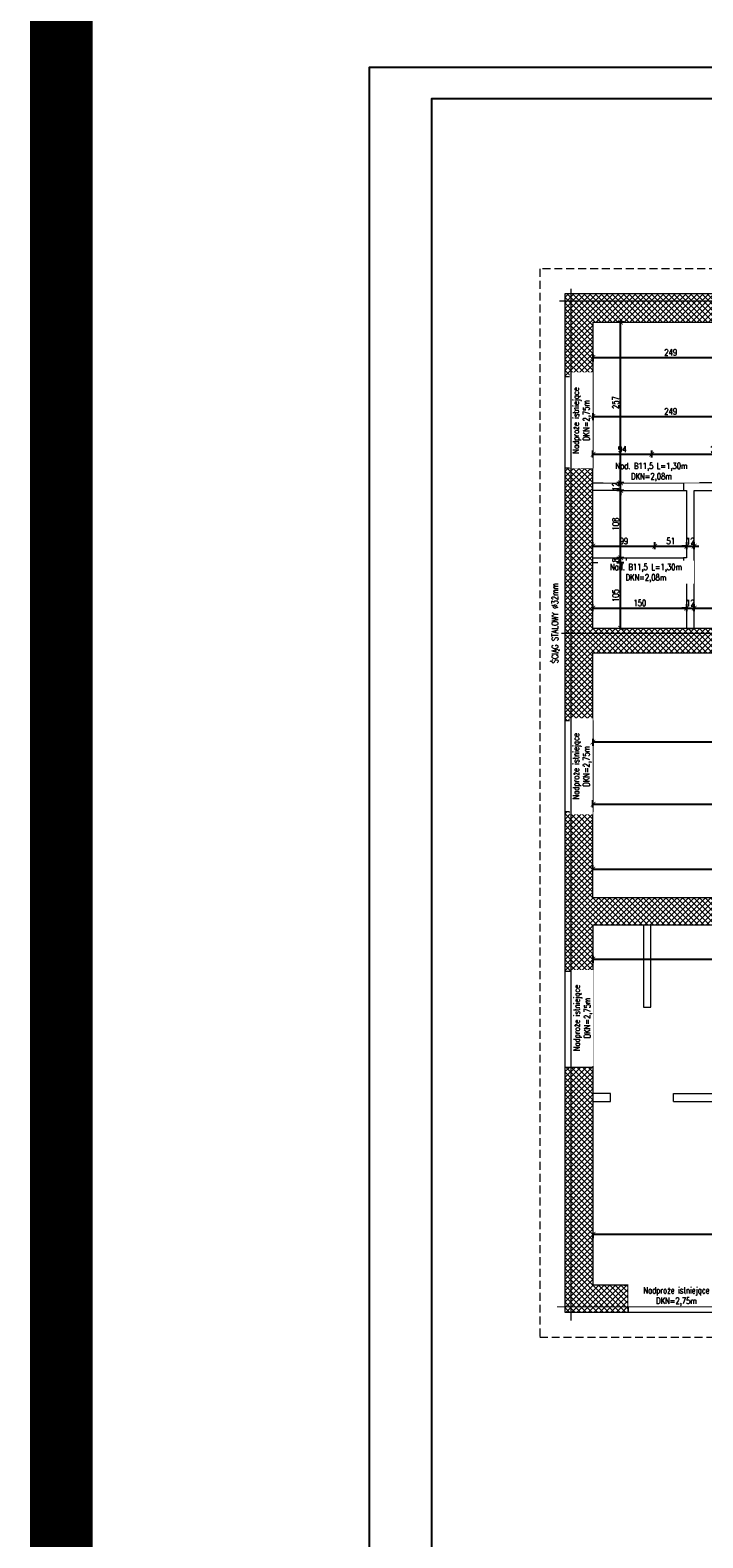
# Model space of a CAD drawing. Header units: millimetres. Extents: x 11984 to 50512, y -26688 to 13952.
# Tile 3 of 85: x 16755 to 17831, y 9378 to 11791. Entities that reach past the tile are written whole.
import ezdxf

# ---------------------------------------------------------------- set-up
doc = ezdxf.new("R2010")
doc.units = ezdxf.units.MM
doc.header["$MEASUREMENT"] = 0
doc.linetypes.add('HIDDEN', pattern=[9.525, 6.35, -3.175])
doc.layers.add('e-cad_opisy', color=7, linetype='Continuous')
doc.layers.add('e-cad_wypelnienia', color=254, linetype='Continuous')
for name, color, linetype, lineweight in [('e-cad_wymiary', 5, 'Continuous', 9), ('k-kreskowanie', 252, 'Continuous', 9), ('k-widok', 1, 'Continuous', 20), ('k-wyburzenia', 215, 'PNEUMATIC2', 9), ('k-ściany działowe', 2, 'Continuous', 20), ('k-ściany istniejące', 190, 'Continuous', 18)]:
    doc.layers.add(name, color=color, linetype=linetype, lineweight=lineweight)
doc.styles.add('e-cad_1', font='simplex.shx', dxfattribs={"width": 0.8})
doc.linetypes.add('PNEUMATIC2', pattern='A,0.5,-0.25,["//",Standard,S=0.2,R=0,X=-0.1,Y=-0.1],-0.25', length=1)
doc.dimstyles.new('e-cad_1_50_[cm]', dxfattribs={"dimscale": 5, "dimtxt": 2, "dimasz": 1.5, "dimexe": 1.25, "dimexo": 0.625, "dimtad": 1, "dimdec": 0, "dimrnd": 0.1, "dimdsep": 46, "dimtxsty": 'e-cad_1', "dimblk": 'ARCHTICK', "dimcen": 1.5, "dimclrd": 256, "dimclre": 256, "dimclrt": 7, "dimadec": 0, "dimazin": 0, "dimtfac": 1, "dimtdec": 0, "dimtix": 1, "dimtmove": 0, "dimatfit": 0, "dimfxl": 0, "dimarcsym": 0})
pattern_1 = [(45, (20560.6375, -11648.78), (-4.490128, 4.490128), []), (135, (20560.6375, -11648.78), (-4.490128, -4.490128), [])]

# ---------------------------------------------------------------- blocks, each defined once
blk = doc.blocks.new('_ArchTick')
at = {"color": 0, "linetype": 'ByBlock', "const_width": 0.15}
blk.add_lwpolyline([(-0.5, -0.5), (0.5, 0.5)], dxfattribs=at)
blk = doc.blocks.new('*D615')
at = {"layer": 'Defpoints', "color": 0, "ltscale": 2}
for p in [(17655.5, 9869.4), (18718.5, 9864.1), (18718.5, 9864.1)]:
    blk.add_point(p, dxfattribs=at)
at = {"layer": 'e-cad_wymiary', "lineweight": -2}
for p, q in [((17655.5, 9866.2), (17655.5, 9857.9)), ((17655.5, 9864.1), (18718.5, 9864.1)), ((18718.5, 9861), (18718.5, 9857.9))]:
    blk.add_line(p, q, dxfattribs=at)
at = {"layer": 'e-cad_wymiary', "lineweight": -2, "ltscale": 2, "xscale": 7.5, "yscale": 7.5, "zscale": 7.5, "rotation": 180}
blk.add_blockref('_ArchTick', (17655.5, 9864.1), dxfattribs=at)
at = {"layer": 'e-cad_wymiary', "lineweight": -2, "ltscale": 2, "xscale": 7.5, "yscale": 7.5, "zscale": 7.5}
blk.add_blockref('_ArchTick', (18718.5, 9864.1), dxfattribs=at)
at = {"layer": 'e-cad_wymiary', "color": 7, "ltscale": 2, "insert": (18187, 9872.3), "char_height": 10, "attachment_point": 5, "style": 'e-cad_1'}
blk.add_mtext('1063', dxfattribs=at)
blk = doc.blocks.new('*D626')
at = {"layer": 'Defpoints', "color": 0, "ltscale": 2}
for p in [(18140, 10359.3), (17655.5, 10322.1), (18140, 10304.4)]:
    blk.add_point(p, dxfattribs=at)
at = {"layer": 'e-cad_wymiary', "lineweight": -2}
for p, q in [((17655.5, 10309.4), (17655.5, 10298.1)), ((17655.5, 10304.4), (18140, 10304.4)), ((18140, 10309.4), (18140, 10298.1))]:
    blk.add_line(p, q, dxfattribs=at)
at = {"layer": 'e-cad_wymiary', "lineweight": -2, "ltscale": 2, "xscale": 7.5, "yscale": 7.5, "zscale": 7.5, "rotation": 180}
blk.add_blockref('_ArchTick', (17655.5, 10304.4), dxfattribs=at)
at = {"layer": 'e-cad_wymiary', "lineweight": -2, "ltscale": 2, "xscale": 7.5, "yscale": 7.5, "zscale": 7.5}
blk.add_blockref('_ArchTick', (18140, 10304.4), dxfattribs=at)
at = {"layer": 'e-cad_wymiary', "color": 7, "ltscale": 2, "insert": (17897.7, 10312.5), "char_height": 10, "attachment_point": 5, "style": 'e-cad_1'}
blk.add_mtext('485', dxfattribs=at)
blk = doc.blocks.new('*D658')
at = {"layer": 'Defpoints', "color": 0, "ltscale": 2}
for p in [(17655.5, 10447.4), (18091.5, 10448.3), (18091.5, 10422.5)]:
    blk.add_point(p, dxfattribs=at)
at = {"layer": 'e-cad_wymiary', "lineweight": -2}
for p, q in [((17655.5, 10448.3), (17655.5, 10454.5)), ((17655.5, 10448.3), (18091.5, 10448.3)), ((18091.5, 10443.3), (18091.5, 10454.5))]:
    blk.add_line(p, q, dxfattribs=at)
at = {"layer": 'e-cad_wymiary', "lineweight": -2, "ltscale": 2, "xscale": 7.5, "yscale": 7.5, "zscale": 7.5, "rotation": 180}
blk.add_blockref('_ArchTick', (17655.5, 10448.3), dxfattribs=at)
at = {"layer": 'e-cad_wymiary', "lineweight": -2, "ltscale": 2, "xscale": 7.5, "yscale": 7.5, "zscale": 7.5}
blk.add_blockref('_ArchTick', (18091.5, 10448.3), dxfattribs=at)
at = {"layer": 'e-cad_wymiary', "color": 7, "ltscale": 2, "insert": (17873.5, 10456.4), "char_height": 10, "attachment_point": 5, "style": 'e-cad_1'}
blk.add_mtext('436', dxfattribs=at)
blk = doc.blocks.new('*D672')
at = {"layer": 'Defpoints', "color": 0, "ltscale": 2}
for p in [(17655.5, 10686), (18091.5, 10651.7), (18091.5, 10604.5)]:
    blk.add_point(p, dxfattribs=at)
at = {"layer": 'e-cad_wymiary', "lineweight": -2}
for p, q in [((17655.5, 10656.7), (17655.5, 10645.4)), ((17655.5, 10651.7), (18091.5, 10651.7)), ((18091.5, 10646.7), (18091.5, 10657.9))]:
    blk.add_line(p, q, dxfattribs=at)
at = {"layer": 'e-cad_wymiary', "lineweight": -2, "ltscale": 2, "xscale": 7.5, "yscale": 7.5, "zscale": 7.5, "rotation": 180}
blk.add_blockref('_ArchTick', (17655.5, 10651.7), dxfattribs=at)
at = {"layer": 'e-cad_wymiary', "lineweight": -2, "ltscale": 2, "xscale": 7.5, "yscale": 7.5, "zscale": 7.5}
blk.add_blockref('_ArchTick', (18091.5, 10651.7), dxfattribs=at)
at = {"layer": 'e-cad_wymiary', "color": 7, "ltscale": 2, "insert": (17873.5, 10659.8), "char_height": 10, "attachment_point": 5, "style": 'e-cad_1'}
blk.add_mtext('436', dxfattribs=at)
blk = doc.blocks.new('*D694')
at = {"layer": 'Defpoints', "color": 0, "ltscale": 2}
for p in [(18091.5, 10592.5), (18091.5, 10552.1), (17655.5, 10539.8)]:
    blk.add_point(p, dxfattribs=at)
at = {"layer": 'e-cad_wymiary', "lineweight": -2}
for p, q in [((17655.5, 10547.1), (17655.5, 10558.4)), ((17655.5, 10552.1), (18091.5, 10552.1)), ((18091.5, 10557.1), (18091.5, 10545.9))]:
    blk.add_line(p, q, dxfattribs=at)
at = {"layer": 'e-cad_wymiary', "lineweight": -2, "ltscale": 2, "xscale": 7.5, "yscale": 7.5, "zscale": 7.5, "rotation": 180}
blk.add_blockref('_ArchTick', (17655.5, 10552.1), dxfattribs=at)
at = {"layer": 'e-cad_wymiary', "lineweight": -2, "ltscale": 2, "xscale": 7.5, "yscale": 7.5, "zscale": 7.5}
blk.add_blockref('_ArchTick', (18091.5, 10552.1), dxfattribs=at)
at = {"layer": 'e-cad_wymiary', "color": 7, "ltscale": 2, "insert": (17873.5, 10560.3), "char_height": 10, "attachment_point": 5, "style": 'e-cad_1'}
blk.add_mtext('436', dxfattribs=at)
blk = doc.blocks.new('*D709')
at = {"layer": 'Defpoints', "color": 0, "ltscale": 2}
for p in [(17805.5, 10866), (17655.5, 10833.5), (17805.5, 10833.5)]:
    blk.add_point(p, dxfattribs=at)
at = {"layer": 'e-cad_wymiary', "lineweight": -2}
for p, q in [((17655.5, 10861), (17655.5, 10872.3)), ((17655.5, 10866), (17805.5, 10866)), ((17805.5, 10861), (17805.5, 10872.3))]:
    blk.add_line(p, q, dxfattribs=at)
at = {"layer": 'e-cad_wymiary', "lineweight": -2, "ltscale": 2, "xscale": 7.5, "yscale": 7.5, "zscale": 7.5, "rotation": 180}
blk.add_blockref('_ArchTick', (17655.5, 10866), dxfattribs=at)
at = {"layer": 'e-cad_wymiary', "lineweight": -2, "ltscale": 2, "xscale": 7.5, "yscale": 7.5, "zscale": 7.5}
blk.add_blockref('_ArchTick', (17805.5, 10866), dxfattribs=at)
at = {"layer": 'e-cad_wymiary', "color": 7, "ltscale": 2, "insert": (17730.5, 10874.2), "char_height": 10, "attachment_point": 5, "style": 'e-cad_1'}
blk.add_mtext('150', dxfattribs=at)
blk = doc.blocks.new('*D710')
at = {"layer": 'Defpoints', "color": 0, "ltscale": 2}
for p in [(17817.5, 10866), (17805.5, 10833.5), (17817.5, 10833.5)]:
    blk.add_point(p, dxfattribs=at)
at = {"layer": 'e-cad_wymiary', "lineweight": -2}
for p, q in [((17805.5, 10866), (17798, 10866)), ((17805.5, 10861), (17805.5, 10872.3)), ((17805.5, 10866), (17817.5, 10866)), ((17817.5, 10861), (17817.5, 10872.3)), ((17817.5, 10866), (17825, 10866))]:
    blk.add_line(p, q, dxfattribs=at)
at = {"layer": 'e-cad_wymiary', "lineweight": -2, "ltscale": 2, "xscale": 7.5, "yscale": 7.5, "zscale": 7.5}
blk.add_blockref('_ArchTick', (17805.5, 10866), dxfattribs=at)
at = {"layer": 'e-cad_wymiary', "lineweight": -2, "ltscale": 2, "xscale": 7.5, "yscale": 7.5, "zscale": 7.5, "rotation": 180}
blk.add_blockref('_ArchTick', (17817.5, 10866), dxfattribs=at)
at = {"layer": 'e-cad_wymiary', "color": 7, "ltscale": 2, "insert": (17811.5, 10874.2), "char_height": 10, "attachment_point": 5, "style": 'e-cad_1'}
blk.add_mtext('12', dxfattribs=at)
blk = doc.blocks.new('*D711')
at = {"layer": 'Defpoints', "color": 0, "ltscale": 2}
for p in [(17958.5, 10866), (17817.5, 10833.5), (17958.5, 10833.5)]:
    blk.add_point(p, dxfattribs=at)
at = {"layer": 'e-cad_wymiary', "lineweight": -2}
for p, q in [((17817.5, 10861), (17817.5, 10872.3)), ((17817.5, 10866), (17958.5, 10866)), ((17958.5, 10861), (17958.5, 10872.3))]:
    blk.add_line(p, q, dxfattribs=at)
at = {"layer": 'e-cad_wymiary', "lineweight": -2, "ltscale": 2, "xscale": 7.5, "yscale": 7.5, "zscale": 7.5, "rotation": 180}
blk.add_blockref('_ArchTick', (17817.5, 10866), dxfattribs=at)
at = {"layer": 'e-cad_wymiary', "lineweight": -2, "ltscale": 2, "xscale": 7.5, "yscale": 7.5, "zscale": 7.5}
blk.add_blockref('_ArchTick', (17958.5, 10866), dxfattribs=at)
at = {"layer": 'e-cad_wymiary', "color": 7, "ltscale": 2, "insert": (17888, 10874.2), "char_height": 10, "attachment_point": 5, "style": 'e-cad_1'}
blk.add_mtext('141', dxfattribs=at)
blk = doc.blocks.new('*D724')
at = {"layer": 'Defpoints', "color": 0, "ltscale": 2}
for p in [(17655.5, 10961.8), (17754.5, 10965), (17754.5, 10946.5)]:
    blk.add_point(p, dxfattribs=at)
at = {"layer": 'e-cad_wymiary', "lineweight": -2}
for p, q in [((17655.5, 10964.9), (17655.5, 10971.3)), ((17655.5, 10965), (17754.5, 10965)), ((17754.5, 10960), (17754.5, 10971.3))]:
    blk.add_line(p, q, dxfattribs=at)
at = {"layer": 'e-cad_wymiary', "lineweight": -2, "ltscale": 2, "xscale": 7.5, "yscale": 7.5, "zscale": 7.5, "rotation": 180}
blk.add_blockref('_ArchTick', (17655.5, 10965), dxfattribs=at)
at = {"layer": 'e-cad_wymiary', "lineweight": -2, "ltscale": 2, "xscale": 7.5, "yscale": 7.5, "zscale": 7.5}
blk.add_blockref('_ArchTick', (17754.5, 10965), dxfattribs=at)
at = {"layer": 'e-cad_wymiary', "color": 7, "ltscale": 2, "insert": (17705, 10973.2), "char_height": 10, "attachment_point": 5, "style": 'e-cad_1'}
blk.add_mtext('99', dxfattribs=at)
blk = doc.blocks.new('*D725')
at = {"layer": 'Defpoints', "color": 0, "ltscale": 2}
for p in [(17805.5, 10965), (17805.5, 10956.4), (17754.5, 10946.5)]:
    blk.add_point(p, dxfattribs=at)
at = {"layer": 'e-cad_wymiary', "lineweight": -2}
for p, q in [((17754.5, 10960), (17754.5, 10971.3)), ((17754.5, 10965), (17805.5, 10965)), ((17805.5, 10960), (17805.5, 10971.3))]:
    blk.add_line(p, q, dxfattribs=at)
at = {"layer": 'e-cad_wymiary', "lineweight": -2, "ltscale": 2, "xscale": 7.5, "yscale": 7.5, "zscale": 7.5, "rotation": 180}
blk.add_blockref('_ArchTick', (17754.5, 10965), dxfattribs=at)
at = {"layer": 'e-cad_wymiary', "lineweight": -2, "ltscale": 2, "xscale": 7.5, "yscale": 7.5, "zscale": 7.5}
blk.add_blockref('_ArchTick', (17805.5, 10965), dxfattribs=at)
at = {"layer": 'e-cad_wymiary', "color": 7, "ltscale": 2, "insert": (17780, 10973.2), "char_height": 10, "attachment_point": 5, "style": 'e-cad_1'}
blk.add_mtext('51', dxfattribs=at)
blk = doc.blocks.new('*D726')
at = {"layer": 'Defpoints', "color": 0, "ltscale": 2}
for p in [(17805.5, 10956.4), (17817.5, 10965), (17817.5, 10956.4)]:
    blk.add_point(p, dxfattribs=at)
at = {"layer": 'e-cad_wymiary', "lineweight": -2}
for p, q in [((17805.5, 10965), (17798, 10965)), ((17805.5, 10960), (17805.5, 10971.3)), ((17805.5, 10965), (17817.5, 10965)), ((17817.5, 10960), (17817.5, 10971.3)), ((17817.5, 10965), (17825, 10965))]:
    blk.add_line(p, q, dxfattribs=at)
at = {"layer": 'e-cad_wymiary', "lineweight": -2, "ltscale": 2, "xscale": 7.5, "yscale": 7.5, "zscale": 7.5}
blk.add_blockref('_ArchTick', (17805.5, 10965), dxfattribs=at)
at = {"layer": 'e-cad_wymiary', "lineweight": -2, "ltscale": 2, "xscale": 7.5, "yscale": 7.5, "zscale": 7.5, "rotation": 180}
blk.add_blockref('_ArchTick', (17817.5, 10965), dxfattribs=at)
at = {"layer": 'e-cad_wymiary', "color": 7, "ltscale": 2, "insert": (17811.5, 10973.2), "char_height": 10, "attachment_point": 5, "style": 'e-cad_1'}
blk.add_mtext('12', dxfattribs=at)
blk = doc.blocks.new('*D727')
at = {"layer": 'Defpoints', "color": 0, "ltscale": 2}
for p in [(17749.5, 11112.1), (17655.5, 11066.3), (17749.5, 11066.3)]:
    blk.add_point(p, dxfattribs=at)
at = {"layer": 'e-cad_wymiary', "lineweight": -2}
for p, q in [((17655.5, 11107.1), (17655.5, 11118.3)), ((17655.5, 11112.1), (17749.5, 11112.1)), ((17749.5, 11107.1), (17749.5, 11118.3))]:
    blk.add_line(p, q, dxfattribs=at)
at = {"layer": 'e-cad_wymiary', "lineweight": -2, "ltscale": 2, "xscale": 7.5, "yscale": 7.5, "zscale": 7.5, "rotation": 180}
blk.add_blockref('_ArchTick', (17655.5, 11112.1), dxfattribs=at)
at = {"layer": 'e-cad_wymiary', "lineweight": -2, "ltscale": 2, "xscale": 7.5, "yscale": 7.5, "zscale": 7.5}
blk.add_blockref('_ArchTick', (17749.5, 11112.1), dxfattribs=at)
at = {"layer": 'e-cad_wymiary', "color": 7, "ltscale": 2, "insert": (17702.5, 11120.2), "char_height": 10, "attachment_point": 5, "style": 'e-cad_1'}
blk.add_mtext('94', dxfattribs=at)
blk = doc.blocks.new('*D728')
at = {"layer": 'Defpoints', "color": 0, "ltscale": 2}
for p in [(17958.5, 11112.1), (17749.5, 11066.3), (17958.5, 11072.3)]:
    blk.add_point(p, dxfattribs=at)
at = {"layer": 'e-cad_wymiary', "lineweight": -2}
for p, q in [((17749.5, 11107.1), (17749.5, 11118.3)), ((17749.5, 11112.1), (17958.5, 11112.1)), ((17958.5, 11107.1), (17958.5, 11118.3))]:
    blk.add_line(p, q, dxfattribs=at)
at = {"layer": 'e-cad_wymiary', "lineweight": -2, "ltscale": 2, "xscale": 7.5, "yscale": 7.5, "zscale": 7.5, "rotation": 180}
blk.add_blockref('_ArchTick', (17749.5, 11112.1), dxfattribs=at)
at = {"layer": 'e-cad_wymiary', "lineweight": -2, "ltscale": 2, "xscale": 7.5, "yscale": 7.5, "zscale": 7.5}
blk.add_blockref('_ArchTick', (17958.5, 11112.1), dxfattribs=at)
at = {"layer": 'e-cad_wymiary', "color": 7, "ltscale": 2, "insert": (17854, 11120.2), "char_height": 10, "attachment_point": 5, "style": 'e-cad_1'}
blk.add_mtext('209', dxfattribs=at)
blk = doc.blocks.new('*D739')
at = {"layer": 'Defpoints', "color": 0, "ltscale": 2}
for p in [(17655.5, 11279.9), (17904.5, 11274.7), (17904.5, 11266.9)]:
    blk.add_point(p, dxfattribs=at)
at = {"layer": 'e-cad_wymiary', "lineweight": -2}
for p, q in [((17655.5, 11271.9), (17655.5, 11260.7)), ((17655.5, 11266.9), (17904.5, 11266.9)), ((17904.5, 11271.5), (17904.5, 11260.7))]:
    blk.add_line(p, q, dxfattribs=at)
at = {"layer": 'e-cad_wymiary', "lineweight": -2, "ltscale": 2, "xscale": 7.5, "yscale": 7.5, "zscale": 7.5, "rotation": 180}
blk.add_blockref('_ArchTick', (17655.5, 11266.9), dxfattribs=at)
at = {"layer": 'e-cad_wymiary', "lineweight": -2, "ltscale": 2, "xscale": 7.5, "yscale": 7.5, "zscale": 7.5}
blk.add_blockref('_ArchTick', (17904.5, 11266.9), dxfattribs=at)
at = {"layer": 'e-cad_wymiary', "color": 7, "ltscale": 2, "insert": (17780, 11275), "char_height": 10, "attachment_point": 5, "style": 'e-cad_1'}
blk.add_mtext('249', dxfattribs=at)
blk = doc.blocks.new('*D749')
at = {"layer": 'Defpoints', "color": 0, "ltscale": 2}
for p in [(17655.5, 11189.4), (17904.5, 11189.4), (17904.5, 11172.7)]:
    blk.add_point(p, dxfattribs=at)
at = {"layer": 'e-cad_wymiary', "lineweight": -2}
for p, q in [((17655.5, 11177.7), (17655.5, 11166.5)), ((17655.5, 11172.7), (17904.5, 11172.7)), ((17904.5, 11177.7), (17904.5, 11166.5))]:
    blk.add_line(p, q, dxfattribs=at)
at = {"layer": 'e-cad_wymiary', "lineweight": -2, "ltscale": 2, "xscale": 7.5, "yscale": 7.5, "zscale": 7.5, "rotation": 180}
blk.add_blockref('_ArchTick', (17655.5, 11172.7), dxfattribs=at)
at = {"layer": 'e-cad_wymiary', "lineweight": -2, "ltscale": 2, "xscale": 7.5, "yscale": 7.5, "zscale": 7.5}
blk.add_blockref('_ArchTick', (17904.5, 11172.7), dxfattribs=at)
at = {"layer": 'e-cad_wymiary', "color": 7, "ltscale": 2, "insert": (17780, 11180.8), "char_height": 10, "attachment_point": 5, "style": 'e-cad_1'}
blk.add_mtext('249', dxfattribs=at)
blk = doc.blocks.new('*D763')
at = {"layer": 'Defpoints', "color": 0, "ltscale": 2}
for p in [(17699.8, 10938.5), (17708.5, 10938.5), (17698.5, 10833.5)]:
    blk.add_point(p, dxfattribs=at)
at = {"layer": 'e-cad_wymiary', "lineweight": -2}
for p, q in [((17704.8, 10938.5), (17693.5, 10938.5)), ((17699.8, 10833.5), (17699.8, 10938.5)), ((17699.8, 10833.5), (17706, 10833.5))]:
    blk.add_line(p, q, dxfattribs=at)
at = {"layer": 'e-cad_wymiary', "lineweight": -2, "ltscale": 2, "xscale": 7.5, "yscale": 7.5, "zscale": 7.5}
for p, rotation in [((17699.8, 10938.5), 90), ((17699.8, 10833.5), 270)]:
    blk.add_blockref('_ArchTick', p, dxfattribs=dict(at, rotation=rotation))
at = {"layer": 'e-cad_wymiary', "color": 7, "ltscale": 2, "insert": (17691.7, 10886), "char_height": 10, "attachment_point": 5, "rotation": 90, "style": 'e-cad_1'}
blk.add_mtext('105', dxfattribs=at)
blk = doc.blocks.new('*D764')
at = {"layer": 'Defpoints', "color": 0, "ltscale": 2}
for p in [(17699.8, 10946.5), (17708.5, 10946.5), (17708.5, 10938.5)]:
    blk.add_point(p, dxfattribs=at)
at = {"layer": 'e-cad_wymiary', "lineweight": -2}
for p, q in [((17699.8, 10946.5), (17699.8, 10954)), ((17704.8, 10946.5), (17693.5, 10946.5)), ((17704.8, 10938.5), (17693.5, 10938.5)), ((17699.8, 10938.5), (17699.8, 10946.5)), ((17699.8, 10938.5), (17699.8, 10931))]:
    blk.add_line(p, q, dxfattribs=at)
at = {"layer": 'e-cad_wymiary', "lineweight": -2, "ltscale": 2, "xscale": 7.5, "yscale": 7.5, "zscale": 7.5}
for p, rotation in [((17699.8, 10946.5), 270), ((17699.8, 10938.5), 90)]:
    blk.add_blockref('_ArchTick', p, dxfattribs=dict(at, rotation=rotation))
at = {"layer": 'e-cad_wymiary', "color": 7, "ltscale": 2, "insert": (17691.7, 10942.5), "char_height": 10, "attachment_point": 5, "rotation": 90, "style": 'e-cad_1'}
blk.add_mtext('8', dxfattribs=at)
blk = doc.blocks.new('*D765')
at = {"layer": 'Defpoints', "color": 0, "ltscale": 2}
for p in [(17699.8, 11054.3), (17724.8, 11054.3), (17708.5, 10946.5)]:
    blk.add_point(p, dxfattribs=at)
at = {"layer": 'e-cad_wymiary', "lineweight": -2}
for p, q in [((17704.8, 11054.3), (17693.5, 11054.3)), ((17699.8, 10946.5), (17699.8, 11054.3)), ((17704.8, 10946.5), (17693.5, 10946.5))]:
    blk.add_line(p, q, dxfattribs=at)
at = {"layer": 'e-cad_wymiary', "lineweight": -2, "ltscale": 2, "xscale": 7.5, "yscale": 7.5, "zscale": 7.5}
for p, rotation in [((17699.8, 11054.3), 90), ((17699.8, 10946.5), 270)]:
    blk.add_blockref('_ArchTick', p, dxfattribs=dict(at, rotation=rotation))
at = {"layer": 'e-cad_wymiary', "color": 7, "ltscale": 2, "insert": (17691.7, 11000.4), "char_height": 10, "attachment_point": 5, "rotation": 90, "style": 'e-cad_1'}
blk.add_mtext('108', dxfattribs=at)
blk = doc.blocks.new('*D766')
at = {"layer": 'Defpoints', "color": 0, "ltscale": 2}
for p in [(17699.8, 11066.3), (17724.8, 11066.3), (17724.8, 11054.3)]:
    blk.add_point(p, dxfattribs=at)
at = {"layer": 'e-cad_wymiary', "lineweight": -2}
for p, q in [((17699.8, 11066.3), (17699.8, 11073.8)), ((17704.8, 11066.3), (17693.5, 11066.3)), ((17704.8, 11054.3), (17693.5, 11054.3)), ((17699.8, 11054.3), (17699.8, 11066.3)), ((17699.8, 11054.3), (17699.8, 11046.8))]:
    blk.add_line(p, q, dxfattribs=at)
at = {"layer": 'e-cad_wymiary', "lineweight": -2, "ltscale": 2, "xscale": 7.5, "yscale": 7.5, "zscale": 7.5}
for p, rotation in [((17699.8, 11066.3), 270), ((17699.8, 11054.3), 90)]:
    blk.add_blockref('_ArchTick', p, dxfattribs=dict(at, rotation=rotation))
at = {"layer": 'e-cad_wymiary', "color": 7, "ltscale": 2, "insert": (17691.7, 11060.3), "char_height": 10, "attachment_point": 5, "rotation": 90, "style": 'e-cad_1'}
blk.add_mtext('12', dxfattribs=at)
blk = doc.blocks.new('*D767')
at = {"layer": 'Defpoints', "color": 0, "ltscale": 2}
for p in [(17699.8, 11323.5), (17724.8, 11323.5), (17724.8, 11066.3)]:
    blk.add_point(p, dxfattribs=at)
at = {"layer": 'e-cad_wymiary', "lineweight": -2}
for p, q in [((17704.8, 11323.5), (17693.5, 11323.5)), ((17699.8, 11066.3), (17699.8, 11323.5)), ((17704.8, 11066.3), (17693.5, 11066.3))]:
    blk.add_line(p, q, dxfattribs=at)
at = {"layer": 'e-cad_wymiary', "lineweight": -2, "ltscale": 2, "xscale": 7.5, "yscale": 7.5, "zscale": 7.5}
for p, rotation in [((17699.8, 11323.5), 90), ((17699.8, 11066.3), 270)]:
    blk.add_blockref('_ArchTick', p, dxfattribs=dict(at, rotation=rotation))
at = {"layer": 'e-cad_wymiary', "color": 7, "ltscale": 2, "insert": (17691.7, 11194.9), "char_height": 10, "attachment_point": 5, "rotation": 90, "style": 'e-cad_1'}
blk.add_mtext('257', dxfattribs=at)

msp = doc.modelspace()

# ---------------------------------------------------------------- hatches: boundary and pattern name
at = {"layer": 'k-kreskowanie'}
h = msp.add_hatch(dxfattribs=at)
h.set_pattern_fill('ANSI37', color=256, scale=2, style=0)
h.set_pattern_definition(pattern_1)
h.paths.add_polyline_path([(20114.55, 10359.34), (20114.55, 10402.52), (20124.71, 10402.52), (20124.71, 10552.38), (20150.11, 10552.38), (20150.11, 10402.52), (20562.44, 10402.52), (20562.44, 10522.75), (20605.62, 10522.75), (20605.62, 9739.58), (20562.44, 9739.58), (20497.32, 9739.58), (20497.32, 9782.76), (20562.44, 9782.76), (20562.44, 10359.34)])
h.paths.add_polyline_path([(20114.55, 10791.99), (20114.55, 10834.32), (20124.71, 10834.32), (20562.44, 10834.32), (20562.44, 11331.32), (20481.16, 11331.32), (20481.16, 11374.5), (20605.62, 11374.5), (20605.62, 10677.69), (20562.44, 10677.69), (20562.44, 10791.99), (20150.11, 10791.99), (20150.11, 10654.38), (20124.71, 10654.38), (20124.71, 10791.99)])
h.paths.add_polyline_path([(20200.91, 10806.38), (20221.23, 10806.38), (20221.23, 10819.93), (20200.91, 10819.93)], flags=16)
h.paths.add_polyline_path([(20161.97, 10806.38), (20180.59, 10806.38), (20180.59, 10819.93), (20161.97, 10819.93)], flags=16)
h.paths.add_polyline_path([(17610.48, 10686.04), (17610.48, 11090.05), (17655.48, 11090.05), (17655.48, 10833.52), (17958.48, 10833.52), (17958.48, 10927.02), (17982.48, 10927.02), (17982.48, 10833.52), (17989.48, 10833.52), (17989.48, 10794.52), (17655.48, 10794.52), (17655.48, 10686.04)])
h.paths.add_polyline_path([(19732.71, 10791.99), (19732.71, 10834.32), (19849.55, 10834.32), (19849.55, 11374.5), (19973.16, 11374.5), (19973.16, 11331.32), (19892.73, 11331.32), (19892.73, 10834.32), (19914.74, 10834.32), (19914.74, 10791.99), (19901.86, 10791.99), (19901.86, 10816.54), (19826.86, 10816.54), (19826.86, 10791.99)])
h.paths.add_polyline_path([(17610.48, 10284.84), (17610.48, 10539.8), (17655.48, 10539.8), (17655.48, 10402.52), (17782.87, 10402.52), (18091.48, 10402.52), (18091.48, 10422.52), (18117.52, 10422.52), (18117.52, 10402.52), (18140.01, 10402.52), (18140.01, 10359.34), (17655.48, 10359.34), (17655.48, 10284.84)])
h.paths.add_polyline_path([(18902.97, 10359.34), (18902.97, 10402.52), (19002.88, 10402.52), (19002.88, 10017.29), (19096.01, 10017.29), (19096.01, 9992.74), (19002.88, 9992.74), (19002.88, 9907.76), (18977.48, 9907.76), (18977.48, 10359.34)])
h.paths.add_polyline_path([(18594.48, 10791.99), (18594.48, 10834.32), (18602.48, 10834.32), (18602.48, 10862.32), (18647.48, 10862.32), (18647.48, 10834.32), (18848.79, 10834.32), (18848.79, 10791.99), (18789.52, 10791.99), (18789.52, 10566.78), (18775.52, 10566.78), (18775.52, 10791.99)])
h.paths.add_polyline_path([(19218.09, 9992.74), (19218.09, 10017.29), (19228.09, 10017.29), (19228.09, 10402.52), (19359.65, 10402.52), (19359.65, 10359.34), (19265.65, 10359.34), (19265.65, 10281.34), (19252.65, 10281.34), (19252.65, 9907.76), (19228.09, 9907.76), (19228.09, 9992.74)])
h.paths.add_polyline_path([(19616.95, 10359.34), (19616.95, 10402.52), (20014.65, 10402.52), (20014.65, 10359.34), (19936.21, 10359.34), (19936.21, 10281.34), (19897.81, 10281.34), (19897.81, 10359.34)])
h.paths.add_polyline_path([(19909.81, 10293.34), (19924.21, 10293.34), (19924.21, 10314.34), (19909.81, 10314.34)], flags=16)
h.paths.add_polyline_path([(19909.81, 10326.34), (19924.21, 10326.34), (19924.21, 10347.34), (19909.81, 10347.34)], flags=16)
h.paths.add_polyline_path([(17610.48, 9739.58), (17610.48, 10131.59), (17655.48, 10131.59), (17655.48, 9782.76), (17712.07, 9782.76), (17712.07, 9739.58)])
h.paths.add_polyline_path([(18273.77, 10794.52), (18273.77, 10833.52), (18327.48, 10833.52), (18327.48, 10849.32), (18368.48, 10849.32), (18368.48, 10834.32), (18504.48, 10834.32), (18504.48, 10801.99), (18491.48, 10801.99), (18491.48, 10793.99), (18471.52, 10793.99), (18471.52, 10731.52), (18454.52, 10731.52), (18454.52, 10794.52)])
h.paths.add_polyline_path([(18230.01, 10359.34), (18230.01, 10402.52), (18601.48, 10402.52), (18601.48, 10359.34)])
h.paths.add_polyline_path([(19366.95, 10791.99), (19366.95, 10834.32), (19577.77, 10834.32), (19577.77, 10791.99)])
h.paths.add_polyline_path([(19003.73, 10791.99), (19003.73, 10834.32), (19212.01, 10834.32), (19212.01, 10791.99)])
h.paths.add_polyline_path([(20128.1, 11331.32), (20128.1, 11374.5), (20326.22, 11374.5), (20326.22, 11331.32)])
h.paths.add_polyline_path([(19851.31, 9739.58), (19851.31, 9782.76), (19897.81, 9782.76), (19897.81, 9812.76), (19923.21, 9812.76), (19923.21, 9782.76), (19957.43, 9782.76), (19957.43, 9739.58)])
h.paths.add_polyline_path([(18908.12, 9739.58), (18908.12, 9782.76), (19038.06, 9782.76), (19038.06, 9739.58)])
h.paths.add_polyline_path([(19181.06, 9739.58), (19181.06, 9782.76), (19311, 9782.76), (19311, 9739.58), (19194.23, 9739.58)])
h.paths.add_polyline_path([(18703.48, 10359.34), (18703.48, 10402.52), (18812.38, 10402.52), (18812.38, 10359.34)])
h.paths.add_polyline_path([(18091.48, 10774.52), (18091.48, 10833.52), (18167.48, 10833.52), (18167.48, 10794.52), (18117.52, 10794.52), (18117.52, 10774.52)])
h.paths.add_polyline_path([(18262.12, 9739.58), (18262.12, 9782.76), (18358.5, 9782.76), (18358.5, 9739.58)])
h.paths.add_polyline_path([(19459.55, 10359.34), (19459.55, 10402.52), (19514.95, 10402.52), (19514.95, 10359.34)])
h.paths.add_polyline_path([(17862.07, 9739.58), (17862.07, 9782.76), (17912.3, 9782.76), (17912.3, 9739.58)])
h.paths.add_polyline_path([(18454.52, 10604.52), (18454.52, 10731.52), (18471.52, 10731.52), (18471.52, 10604.52)])
h.paths.add_polyline_path([(18708.31, 9739.58), (18708.31, 9782.76), (18758.12, 9782.76), (18758.12, 9739.58)])
h.paths.add_polyline_path([(18508.5, 9739.58), (18508.5, 9782.76), (18558.31, 9782.76), (18558.31, 9739.58)])
h.paths.add_polyline_path([(18062.3, 9739.58), (18062.3, 9782.76), (18112.12, 9782.76), (18112.12, 9739.58)])
h.paths.add_polyline_path([(19461, 9739.58), (19461, 9782.76), (19506.58, 9782.76), (19506.58, 9739.58)])
h.paths.add_polyline_path([(20107.43, 9739.58), (20107.43, 9782.76), (20152.58, 9782.76), (20152.58, 9739.58)])
h.paths.add_polyline_path([(19656.58, 9739.58), (19656.58, 9782.76), (19701.31, 9782.76), (19701.31, 9739.58)])
h.paths.add_polyline_path([(20302.58, 9739.58), (20302.58, 9782.76), (20347.32, 9782.76), (20347.32, 9739.58)])
h.paths.add_polyline_path([(17958.48, 11029.02), (17958.48, 11072.32), (17982.48, 11072.32), (17982.48, 11051.92), (17982.48, 11029.02)])
h.paths.add_polyline_path([(20146.39, 10448.92), (20128.44, 10448.92), (20128.44, 10463.92), (20146.39, 10463.92)], flags=24)
h.paths.add_polyline_path([(20177.06, 10389.91), (20177.06, 10371.96), (20162.06, 10371.96), (20162.06, 10389.91)], flags=24)
h.paths.add_polyline_path([(20515.52, 10389.91), (20515.52, 10371.96), (20500.52, 10371.96), (20500.52, 10389.91)], flags=24)
h.paths.add_polyline_path([(20177.06, 10822.13), (20177.06, 10804.18), (20162.06, 10804.18), (20162.06, 10822.13)], flags=24)
h.paths.add_polyline_path([(20515.52, 10822.13), (20515.52, 10804.18), (20500.52, 10804.18), (20500.52, 10822.13)], flags=24)
h.paths.add_polyline_path([(17979.65, 10866.66), (17961.31, 10866.66), (17961.31, 10881.66), (17979.65, 10881.66)], flags=24)
h.paths.add_polyline_path([(17873.53, 10822.81), (17873.53, 10805.24), (17858.53, 10805.24), (17858.53, 10822.81)], flags=24)
h.paths.add_polyline_path([(18999.16, 10109.31), (18981.2, 10109.31), (18981.2, 10124.31), (18999.16, 10124.31)], flags=24)
h.paths.add_polyline_path([(18999.16, 10283.57), (18981.2, 10283.57), (18981.2, 10298.57), (18999.16, 10298.57)], flags=24)
h.paths.add_polyline_path([(18933.97, 10389.91), (18933.97, 10371.96), (18918.97, 10371.96), (18918.97, 10389.91)], flags=24)
h.paths.add_polyline_path([(19060.03, 10013.99), (19060.03, 9996.04), (19045.03, 9996.04), (19045.03, 10013.99)], flags=24)
h.paths.add_polyline_path([(18999.16, 10304.98), (18981.2, 10304.98), (18981.2, 10319.98), (18999.16, 10319.98)], flags=24)
h.paths.add_polyline_path([(19345.09, 10389.91), (19345.09, 10371.96), (19330.09, 10371.96), (19330.09, 10389.91)], flags=24)
h.paths.add_polyline_path([(19249.35, 10109.31), (19231.39, 10109.31), (19231.39, 10124.31), (19249.35, 10124.31)], flags=24)
h.paths.add_polyline_path([(19255.85, 10283.57), (19237.89, 10283.57), (19237.89, 10298.57), (19255.85, 10298.57)], flags=24)
h.paths.add_polyline_path([(19255.85, 10304.98), (19237.89, 10304.98), (19237.89, 10319.98), (19255.85, 10319.98)], flags=24)
h.paths.add_polyline_path([(19772.76, 10389.91), (19772.76, 10371.96), (19757.76, 10371.96), (19757.76, 10389.91)], flags=24)
h.paths.add_polyline_path([(19957.55, 10389.91), (19957.55, 10371.96), (19942.55, 10371.96), (19942.55, 10389.91)], flags=24)
h.paths.add_polyline_path([(19925.98, 10304.98), (19908.03, 10304.98), (19908.03, 10319.98), (19925.98, 10319.98)], flags=24)
h.paths.add_polyline_path([(18297.75, 10822.81), (18297.75, 10805.24), (18282.75, 10805.24), (18282.75, 10822.81)], flags=24)
h.paths.add_polyline_path([(18554.65, 10389.91), (18554.65, 10371.96), (18539.65, 10371.96), (18539.65, 10389.91)], flags=24)
h.paths.add_polyline_path([(18471.23, 10652.29), (18454.81, 10652.29), (18454.81, 10667.29), (18471.23, 10667.29)], flags=24)
h.paths.add_polyline_path([(19898.77, 10243.02), (19664.82, 10243.02), (19664.82, 10296.6), (19898.77, 10296.6)], flags=9)
h.paths.add_polyline_path([(20146.39, 10652.29), (20128.44, 10652.29), (20128.44, 10667.29), (20146.39, 10667.29)], flags=9)
h.paths.add_polyline_path([(17873.53, 10412.6), (17873.53, 10395.03), (17858.53, 10395.03), (17858.53, 10412.6)], flags=9)
h.paths.add_polyline_path([(20127.85, 10730.09), (20111.42, 10730.09), (20111.42, 10745.09), (20127.85, 10745.09)], flags=9)
h.paths.add_polyline_path([(18790.93, 10652.29), (18774.12, 10652.29), (18774.12, 10667.29), (18790.93, 10667.29)], flags=9)
h.paths.add_polyline_path([(17991.15, 10866.66), (17980.81, 10866.66), (17980.81, 10881.66), (17991.15, 10881.66)], flags=9)
h = msp.add_hatch(dxfattribs=at)
h.set_pattern_fill('ANSI37', color=256, scale=2, style=0)
h.set_pattern_definition(pattern_1)
h.paths.add_polyline_path([(18229.48, 11323.52), (18229.48, 11368.7), (18315.39, 11368.7), (18406.55, 11368.7), (18406.55, 11322.32), (18368.48, 11322.32), (18368.48, 11005.43), (18335.48, 11005.43), (18335.48, 11018.43), (18327.48, 11018.43), (18327.48, 11323.52)])
h.paths.add_polyline_path([(17610.48, 11236.3), (17610.48, 11368.7), (18084.23, 11368.7), (18084.23, 11323.52), (17982.48, 11323.52), (17982.48, 11303.52), (17958.48, 11303.52), (17958.48, 11323.52), (17655.48, 11323.52), (17655.48, 11236.3), (17631.22, 11236.3)])
h.paths.add_polyline_path([(18406.55, 11368.7), (18647.48, 11368.7), (18647.48, 11234.32), (18602.48, 11234.32), (18602.48, 11322.32), (18406.55, 11322.32)])
h.paths.add_polyline_path([(18602.48, 11146.89), (18602.48, 11158.89), (18647.48, 11158.89), (18647.48, 11078.49), (18602.48, 11078.49)])
h.paths.add_polyline_path([(18355.24, 11112.71), (18340.72, 11112.71), (18340.72, 11127.71), (18355.24, 11127.71)], flags=24)
h.paths.add_polyline_path([(18355.24, 11267.54), (18340.72, 11267.54), (18340.72, 11282.54), (18355.24, 11282.54)], flags=24)
h.paths.add_polyline_path([(18633.96, 11112.71), (18616, 11112.71), (18616, 11127.71), (18633.96, 11127.71)], flags=24)

# ---------------------------------------------------------------- linework, layer by layer
at = {"layer": 'e-cad_wymiary', "linetype": 'HIDDEN', "ltscale": 2, "const_width": 2}
for points in [[(17601.92, 11357.42), (18656.8, 11357.42)], [(17598.1, 10825.54), (20621.3, 10825.54)]]:
    msp.add_lwpolyline(points, dxfattribs=at)
at = {"layer": 'k-widok'}
for p, q in [((17610.48, 11236.3), (17610.48, 11090.05)), ((17655.48, 11236.3), (17655.48, 11090.05)), ((17698.48, 11066.32), (17800.48, 11066.32)), ((17698.48, 11054.32), (17800.48, 11054.32)), ((17708.48, 10946.52), (17800.48, 10946.52)), ((17708.48, 10938.52), (17800.48, 10938.52)), ((17610.48, 10686.04), (17610.48, 10539.8)), ((17655.48, 10686.04), (17655.48, 10539.8)), ((17610.48, 10284.84), (17610.48, 10131.59)), ((17655.48, 10284.84), (17655.48, 10131.59)), ((17712.07, 9782.76), (17862.07, 9782.76)), ((17712.07, 9739.58), (17862.07, 9739.58))]:
    msp.add_line(p, q, dxfattribs=at)
at = {"layer": 'k-wyburzenia', "ltscale": 25}
for points in [[(17736.19, 10359.34), (17736.19, 10227.26)], [(17748.05, 10227.26), (17748.05, 10359.34)], [(17736.19, 10227.26), (17748.05, 10227.26)], [(17683.7, 10089.26), (17655.48, 10089.26)], [(17683.7, 10076.56), (17683.7, 10089.26)], [(17784.45, 10089.26), (17959.71, 10089.26)], [(17784.45, 10076.56), (17784.45, 10089.26)], [(17655.48, 10076.56), (17683.7, 10076.56)], [(17784.45, 10076.56), (17985.96, 10076.56)]]:
    msp.add_lwpolyline(points, dxfattribs=at)
at = {"layer": 'k-ściany działowe'}
for points in [[(17698.48, 11054.32), (17655.48, 11054.32), (17655.48, 11066.32), (17698.48, 11066.32)], [(17708.48, 10938.52), (17655.48, 10938.52), (17655.48, 10946.52), (17708.48, 10946.52)]]:
    msp.add_lwpolyline(points, close=True, dxfattribs=at)
msp.add_lwpolyline([(17958.48, 11066.32), (17800.48, 11066.32), (17800.48, 11054.32), (17805.48, 11054.32), (17805.48, 10946.52), (17800.48, 10946.52), (17800.48, 10938.52), (17805.48, 10938.52), (17805.48, 10833.52), (17817.48, 10833.52), (17817.48, 11054.32), (17958.48, 11054.32), (17958.48, 11066.32)], dxfattribs=at)
at = {"layer": 'k-ściany istniejące'}
for p, q in [((17655.48, 10359.34), (17655.48, 10284.84)), ((17712.07, 9754.82), (17712.07, 9739.58))]:
    msp.add_line(p, q, dxfattribs=at)
for points in [[(18084.23, 11368.7), (17610.48, 11368.7)], [(17610.48, 11368.7), (17610.48, 11236.3)], [(17655.48, 11323.52), (17958.48, 11323.52)], [(17655.48, 11323.52), (17655.48, 11236.3)], [(17610.48, 11236.3), (17631.22, 11236.3), (17655.48, 11236.3)], [(17636.73, 11236.3), (17655.48, 11236.3)], [(17655.48, 11090.05), (17610.48, 11090.05)], [(17610.48, 11090.05), (17610.48, 10686.04)], [(17636.73, 11090.05), (17655.48, 11090.05)], [(17655.48, 10833.52), (17655.48, 11090.05)], [(17958.48, 10833.52), (17655.48, 10833.52)], [(17655.48, 10686.04), (17655.48, 10794.52)], [(17655.48, 10794.52), (17989.48, 10794.52)], [(17610.48, 10686.04), (17655.48, 10686.04)], [(17610.48, 10686.04), (17655.48, 10686.04)], [(17655.48, 10539.8), (17610.48, 10539.8)], [(17610.48, 10539.8), (17610.48, 10284.84)], [(17636.73, 10539.8), (17655.48, 10539.8)], [(17655.48, 10402.52), (17655.48, 10539.8)], [(18091.48, 10402.52), (17782.87, 10402.52), (17655.48, 10402.52)], [(17655.48, 10359.34), (18140.01, 10359.34)], [(17610.48, 10284.84), (17655.48, 10284.84)], [(17610.48, 10284.84), (17625.72, 10284.84)], [(17636.73, 10284.84), (17655.48, 10284.84)], [(17610.48, 10131.59), (17610.48, 9739.58)], [(17610.48, 10131.59), (17655.48, 10131.59)], [(17655.48, 10131.59), (17655.48, 9782.76)], [(17712.07, 9782.76), (17655.48, 9782.76)], [(17712.07, 9782.76), (17694.78, 9782.76)], [(17704.94, 9782.76), (17712.07, 9782.76)], [(17712.07, 9739.58), (17712.07, 9782.76)], [(17610.48, 9739.58), (17712.07, 9739.58)]]:
    msp.add_lwpolyline(points, dxfattribs=at)

# ---------------------------------------------------------------- dimensions: what is measured, and where the dimension line sits
at = {"layer": 'e-cad_wymiary'}
for base, p1, p2, picture, middle in [((17904.48, 11266.92), (17655.48, 11279.91), (17904.48, 11274.66), '*D739', (17779.98, 11275.04)), ((17805.48, 10866.04), (17655.48, 10833.52), (17805.48, 10833.52), '*D709', (17730.48, 10874.16)), ((18091.48, 10448.29), (17655.48, 10447.39), (18091.48, 10422.52), '*D658', (17873.48, 10456.42)), ((18140.01, 10304.35), (17655.48, 10322.09), (18140.01, 10359.34), '*D626', (17897.75, 10312.48))]:
    dim = msp.add_linear_dim(base=base, p1=p1, p2=p2, dimstyle='e-cad_1_50_[cm]', dxfattribs=at)
    dim.commit()
    dim.dimension.update_dxf_attribs({"geometry": picture, "text_midpoint": middle})
for base, p1, p2, picture, middle in [((17817.48, 10965.05), (17805.48, 10956.44), (17817.48, 10956.44), '*D726', (17811.48, 10973.17)), ((17817.48, 10866.04), (17805.48, 10833.52), (17817.48, 10833.52), '*D710', (17811.48, 10874.16)), ((17958.48, 10866.04), (17817.48, 10833.52), (17958.48, 10833.52), '*D711', (17887.98, 10874.16)), ((18718.48, 9864.13), (17655.48, 9869.35), (18718.48, 9864.13), '*D615', (18186.98, 9872.25))]:
    dim = msp.add_linear_dim(base=base, p1=p1, p2=p2, dimstyle='e-cad_1_50_[cm]', override={"dimtmove": 1}, dxfattribs=at)
    dim.commit()
    dim.dimension.update_dxf_attribs({"geometry": picture, "text_midpoint": middle})

# ---------------------------------------------------------------- next in the draw order: texts
at = {"layer": 'e-cad_opisy', "linetype": 'Continuous', "char_height": 10, "width": 143.6031, "attachment_point": 2, "rotation": 90, "style": 'e-cad_1', "bg_fill": 2}
for insert in [(17623.13, 11166.21), (17623.4, 10612.91), (17624.64, 10210.25)]:
    msp.add_mtext('Nadproże istniejące\\PDKN=2,75m', dxfattribs=dict(at, insert=insert))
at = {"layer": 'e-cad_opisy', "linetype": 'Continuous', "char_height": 10, "width": 143.6031, "attachment_point": 2, "style": 'e-cad_1', "bg_fill": 2}
for s, insert in [('Nad. B11,5 L=1,30m\\PDKN=2,08m', (17749.11, 11098.51)), ('Nad. B11,5 L=1,30m\\PDKN=2,08m', (17740.29, 10936.7)), ('Nadproże istniejące\\PDKN=2,75m', (17789.12, 9779.28))]:
    msp.add_mtext(s, dxfattribs=dict(at, insert=insert))

# ---------------------------------------------------------------- next in the draw order: linework, layer by layer
at = {"layer": 'e-cad_wymiary', "linetype": 'HIDDEN', "ltscale": 2, "const_width": 2}
for points in [[(17620.32, 11377.2), (17620.32, 9725.88)], [(17598.1, 9747.98), (20621.3, 9747.98)]]:
    msp.add_lwpolyline(points, dxfattribs=at)
at = {"layer": 'e-cad_wypelnienia'}
for points in [[(17297.15, 8761.05), (21502.15, 8761.05), (21502.15, 11731.05), (17297.15, 11731.05)], [(17397.15, 8811.05), (21452.15, 8811.05), (21452.15, 11681.05), (17397.15, 11681.05)]]:
    msp.add_lwpolyline(points, close=True, dxfattribs=at)
at = {"layer": 'k-widok', "color": 4, "linetype": 'HIDDEN', "ltscale": 2}
msp.add_lwpolyline([(17570.48, 11408.7), (17570.48, 9699.58), (20645.62, 9699.58), (20645.62, 11414.5), (19809.55, 11414.5), (19809.55, 10874.32), (18406.55, 10874.32), (18406.55, 11408.7), (17570.48, 11408.7)], dxfattribs=at)

# ---------------------------------------------------------------- next in the draw order: dimensions: what is measured, and where the dimension line sits
at = {"layer": 'e-cad_wymiary'}
for base, p1, p2, picture, middle in [((17699.78, 11323.52), (17724.8, 11066.32), (17724.8, 11323.52), '*D767', (17691.65, 11194.92)), ((17699.78, 11066.32), (17724.8, 11054.32), (17724.8, 11066.32), '*D766', (17691.65, 11060.32)), ((17699.78, 11054.32), (17708.48, 10946.52), (17724.8, 11054.32), '*D765', (17691.65, 11000.42)), ((17699.78, 10946.52), (17708.48, 10938.52), (17708.48, 10946.52), '*D764', (17691.65, 10942.52))]:
    dim = msp.add_linear_dim(base=base, p1=p1, p2=p2, angle=90, dimstyle='e-cad_1_50_[cm]', override={"dimtmove": 1}, dxfattribs=at)
    dim.commit()
    dim.dimension.update_dxf_attribs({"geometry": picture, "text_midpoint": middle})
for base, p1, p2, picture, middle in [((17904.48, 11172.71), (17655.48, 11189.4), (17904.48, 11189.4), '*D749', (17779.98, 11180.83)), ((17749.48, 11112.09), (17655.48, 11066.32), (17749.48, 11066.32), '*D727', (17702.48, 11120.21)), ((17754.48, 10965.05), (17655.48, 10961.79), (17754.48, 10946.52), '*D724', (17704.98, 10973.17)), ((18091.48, 10651.66), (17655.48, 10686.04), (18091.48, 10604.52), '*D672', (17873.48, 10659.79)), ((18091.48, 10552.14), (17655.48, 10539.8), (18091.48, 10592.52), '*D694', (17873.48, 10560.26))]:
    dim = msp.add_linear_dim(base=base, p1=p1, p2=p2, dimstyle='e-cad_1_50_[cm]', dxfattribs=at)
    dim.commit()
    dim.dimension.update_dxf_attribs({"geometry": picture, "text_midpoint": middle})
for base, p1, p2, picture, middle in [((17958.48, 11112.09), (17749.48, 11066.32), (17958.48, 11072.32), '*D728', (17853.98, 11120.21)), ((17805.48, 10965.05), (17754.48, 10946.52), (17805.48, 10956.44), '*D725', (17779.98, 10973.17))]:
    dim = msp.add_linear_dim(base=base, p1=p1, p2=p2, dimstyle='e-cad_1_50_[cm]', override={"dimtmove": 1}, dxfattribs=at)
    dim.commit()
    dim.dimension.update_dxf_attribs({"geometry": picture, "text_midpoint": middle})
dim = msp.add_linear_dim(base=(17699.78, 10938.52), p1=(17698.45, 10833.52), p2=(17708.48, 10938.52), angle=90, dimstyle='e-cad_1_50_[cm]', dxfattribs=at)
dim.commit()
dim.dimension.update_dxf_attribs({"geometry": '*D763', "text_midpoint": (17691.65, 10886.02)})

# ---------------------------------------------------------------- next in the draw order: texts
at = {"layer": 'e-cad_opisy', "linetype": 'Continuous', "insert": (17589.68, 10841.82), "char_height": 10, "width": 205.7718, "attachment_point": 2, "rotation": 90, "style": 'e-cad_1', "bg_fill": 2}
msp.add_mtext('ŚCIĄG STALOWY %%C32mm', dxfattribs=at)

# ---------------------------------------------------------------- next in the draw order: linework, layer by layer
at = {"layer": 'e-cad_wymiary', "color": 3, "ltscale": 2, "const_width": 100}
msp.add_lwpolyline([(16804.83, 12190.34), (21825.3, 12190.34), (21825.3, 8038.52), (16804.83, 8038.52)], close=True, dxfattribs=at)

doc.saveas('drawing.dxf')
